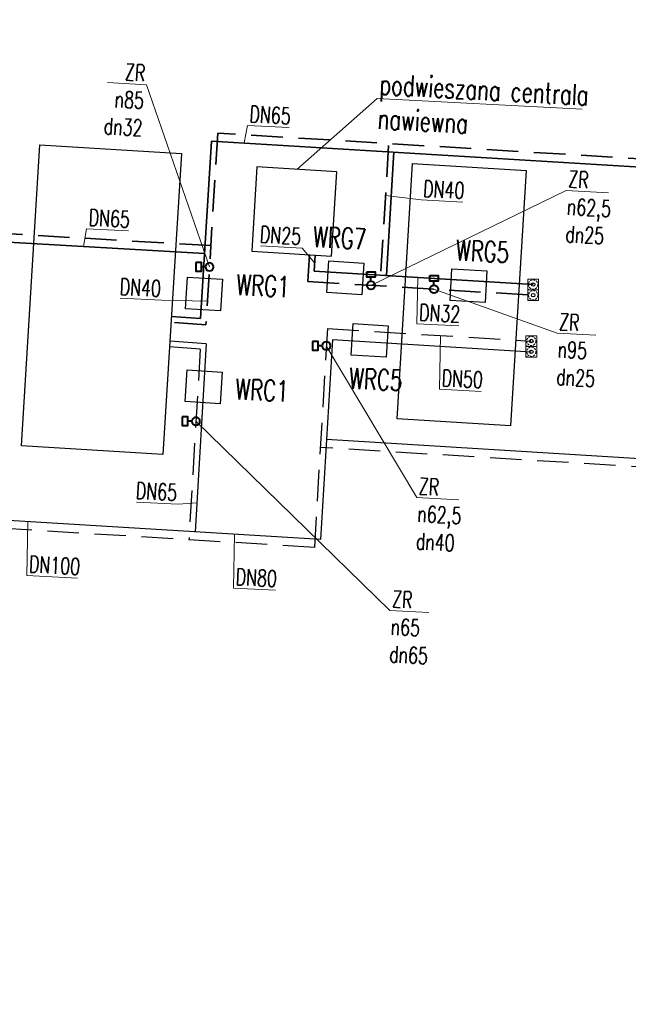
# Model space of a CAD drawing. Header units: centimetres. Extents: x -23924 to 38343, y -27758 to 22869.
# Tile 34 of 256: x -1411 to -674, y -22540 to -21347. Entities that reach past the tile are written whole.
import ezdxf
from ezdxf import colors
from ezdxf.entities.mleader import LeaderData, LeaderLine
from ezdxf.enums import TextEntityAlignment as Align
from ezdxf.math import Vec2, Vec3

# ---------------------------------------------------------------- set-up
doc = ezdxf.new("R2010")
doc.units = ezdxf.units.CM
doc.linetypes.add('IS-DASHED', pattern=[19.049999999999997, 12.7, -6.35])
for name, color, linetype, lineweight in [('IS-armatura CT', 7, 'Continuous', 40), ('IS-centrale', 7, 'Continuous', 30), ('IS-ch-powrot', 122, 'IS-DASHED', 30), ('IS-ch-zasilanie', 132, 'Continuous', 30), ('IS-ch-średnice', 7, 'Continuous', 15), ('IS-co-opis', 7, 'Continuous', 20), ('IS-ct-powrót', 30, 'IS-DASHED', 35), ('IS-ct-zasilanie', 20, 'Continuous', 35), ('IS-CT-średnice', 7, 'Continuous', 15)]:
    doc.layers.add(name, color=color, linetype=linetype, lineweight=lineweight)
doc.layers.add('IS-pomoc', color=255, linetype='Continuous', lineweight=0, plot=False)
doc.styles.add('IS', font='simplex.shx', dxfattribs={"width": 0.7})

# ---------------------------------------------------------------- blocks, each defined once
blk = doc.blocks.new('_None')
blk = doc.blocks.new('A$C2694125A')
at = {"layer": 'IS-armatura CT', "color": 7, "linetype": 'Continuous', "ltscale": 0.2}
blk.add_line((0, 9.824218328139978), (0, 19.64843665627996), dxfattribs=at)
blk.add_lwpolyline([(-10.34974432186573, 33.13879181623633), (10.25109455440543, 33.13879181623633), (10.25109455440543, 19.64843665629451), (-10.34974432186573, 19.64843665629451)], close=True, dxfattribs=at)
blk.add_circle((0, 0), 9.824218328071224, dxfattribs=at)

msp = doc.modelspace()

# ---------------------------------------------------------------- linework, layer by layer
at = {"color": 0, "linetype": 'IS-DASHED', "lineweight": 5, "ltscale": 0.2}
for centre in [(-789.1087619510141, -21668.33815029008), (-789.1087619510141, -21681.33815029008), (-791.3370978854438, -21736.84093983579), (-791.3370978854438, -21749.84093983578)]:
    msp.add_circle(centre, 5.62, dxfattribs=at)
at = {"color": 0, "linetype": 'Continuous', "lineweight": -2}
for centre in [(-789.1087619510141, -21668.33815029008), (-789.1087619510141, -21681.33815029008), (-791.3370978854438, -21736.84093983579), (-791.3370978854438, -21749.84093983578)]:
    msp.add_circle(centre, 2.12, dxfattribs=at)
at = {"layer": 'IS-centrale'}
for points in [[(-1386.233695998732, -21499.08994551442), (-1215.098800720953, -21509.52334330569), (-1237.336406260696, -21874.27798713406), (-1408.471301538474, -21863.84458934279)], [(-1026.939866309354, -21531.77918053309), (-1123.652273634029, -21525.883018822), (-1129.879030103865, -21628.01804115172), (-1033.16662277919, -21633.91420286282)], [(-935.0523454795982, -21521.86916922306), (-797.6750828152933, -21530.24450159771), (-816.5273345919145, -21839.47052729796), (-953.9045972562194, -21831.09519492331)], [(-1036.661197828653, -21639.85792336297), (-994.2830261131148, -21642.46629082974), (-996.6412908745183, -21680.78104144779), (-1039.019462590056, -21678.17267398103)], [(-887.3940208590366, -21649.31276290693), (-845.0158491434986, -21651.92113037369), (-847.3741139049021, -21690.23588099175), (-889.75228562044, -21687.62751352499)], [(-1207.654545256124, -21659.41287703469), (-1165.276373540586, -21662.02124450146), (-1167.634638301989, -21700.33599511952), (-1210.012810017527, -21697.72762765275)], [(-1006.995532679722, -21715.60688815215), (-964.6173609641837, -21718.21525561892), (-966.9756257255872, -21756.53000623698), (-1009.353797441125, -21753.92163877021)], [(-1207.9780345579, -21771.84197516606), (-1165.599862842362, -21774.45034263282), (-1167.958127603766, -21812.76509325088), (-1210.336299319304, -21810.15672578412)]]:
    msp.add_lwpolyline(points, close=True, dxfattribs=at)
at = {"layer": 'IS-ch-powrot', "ltscale": 3}
for p, q in [((-1038.304341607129, -21721.78435251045), (-1054.04795589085, -21986.90912541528)), ((-1038.304341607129, -21721.78435251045), (-791.3370978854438, -21736.84093983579)), ((-1192.227436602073, -21746.65798044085), (-1229.395744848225, -21744.03046025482)), ((-1192.227436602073, -21746.65798044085), (-1205.944101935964, -21977.64863583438)), ((-289.8967099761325, -21911.9633006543), (-1046.857126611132, -21865.81450600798)), ((-1054.04795589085, -21986.90912541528), (-2297.293810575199, -21911.11348751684))]:
    msp.add_line(p, q, dxfattribs=at)
at = {"layer": 'IS-ch-zasilanie'}
for p, q in [((-1032.088527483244, -21735.16330538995), (-1046.465863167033, -21977.3528077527)), ((-1032.088527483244, -21735.16330538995), (-791.3370978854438, -21749.84093983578)), ((-1184.830959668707, -21740.16338659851), (-1228.969754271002, -21737.04310538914)), ((-1184.830959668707, -21740.16338659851), (-1198.361731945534, -21968.09233507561)), ((-279.3067131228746, -21902.59036265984), (-1039.277195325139, -21856.25805657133)), ((-1046.465863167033, -21977.3528077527), (-2286.709618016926, -21901.74019565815))]:
    msp.add_line(p, q, dxfattribs=at)
at = {"layer": 'IS-ct-powrót', "ltscale": 3}
for p, q in [((-1170.991192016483, -21484.92788928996), (-1185.275850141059, -21717.07845332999)), ((276.661197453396, -21573.18536137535), (-1170.991192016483, -21484.92788928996)), ((-964.1723316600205, -21499.98621166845), (-974.4435273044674, -21670.0390442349)), ((-1179.376252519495, -21621.19972081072), (-2405.650974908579, -21549.95458753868)), ((-1059.987294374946, -21632.27905571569), (-1061.945785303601, -21664.70438782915)), ((-1061.945785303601, -21664.70438782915), (-789.1087619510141, -21681.33815029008)), ((-1185.275850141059, -21717.07845332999), (-1227.570308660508, -21714.08855282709))]:
    msp.add_line(p, q, dxfattribs=at)
at = {"layer": 'IS-ct-zasilanie'}
for p, q in [((-1178.588411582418, -21494.48328473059), (-1191.828661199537, -21709.59774961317)), ((265.9959154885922, -21582.55370954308), (-1178.588411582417, -21494.48328473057)), ((-957.613895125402, -21507.44216583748), (-966.6754666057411, -21657.51263126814)), ((-1186.975904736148, -21630.75496794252), (-2396.272229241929, -21560.54493846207)), ((-1053.004357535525, -21632.70477694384), (-1054.180181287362, -21652.17782508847)), ((-1054.180181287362, -21652.17782508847), (-789.1087619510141, -21668.33815029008)), ((-1191.828661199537, -21709.59774961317), (-1227.144318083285, -21707.10119796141))]:
    msp.add_line(p, q, dxfattribs=at)
at = {"layer": 'IS-pomoc'}
for points in [[(-795.6087619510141, -21661.83815029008), (-782.6087619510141, -21661.83815029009), (-782.6087619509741, -21674.83815029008), (-795.6087619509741, -21674.83815029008)], [(-795.6087619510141, -21674.83815029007), (-782.6087619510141, -21674.83815029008), (-782.6087619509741, -21687.83815029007), (-795.6087619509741, -21687.83815029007)], [(-797.8370978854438, -21730.34093983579), (-784.8370978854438, -21730.3409398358), (-784.8370978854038, -21743.34093983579), (-797.8370978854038, -21743.34093983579)], [(-797.8370978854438, -21743.34093983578), (-784.8370978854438, -21743.34093983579), (-784.8370978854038, -21756.34093983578), (-797.8370978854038, -21756.34093983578)]]:
    msp.add_lwpolyline(points, close=True, dxfattribs=at)

# ---------------------------------------------------------------- block references
at = {"layer": 'IS-pomoc', "xscale": -0.5, "yscale": 0.5, "zscale": 0.5, "rotation": 90}
for p in [(-1180.965682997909, -21647.03073327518), (-1039.545445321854, -21742.68472104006), (-1197.414152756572, -21834.00304097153)]:
    msp.add_blockref('A$C2694125A', p, dxfattribs=at)
at = {"layer": 'IS-pomoc', "xscale": 0.5, "yscale": 0.5, "zscale": 0.5}
for p in [(-985.4909099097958, -21669.36553029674), (-909.2241492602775, -21674.01520417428)]:
    msp.add_blockref('A$C2694125A', p, dxfattribs=at)

# ---------------------------------------------------------------- texts
at = {"layer": 'IS-co-opis', "style": 'IS', "width": 0.7}
for s, p in [('WRG7', (-1055.693608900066, -21610.37249198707)), ('WRG5', (-882.6477306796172, -21626.62454958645)), ('WRG1', (-1148.542564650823, -21668.4431254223)), ('WRC5', (-1011.958783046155, -21781.89441079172)), ('WRC1', (-1149.726021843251, -21794.84413027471))]:
    msp.add_text(s, height=24.99999999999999, rotation=357.3723313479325, dxfattribs=at).set_placement(p, align=Align.MIDDLE_LEFT)
at = {"layer": 'IS-pomoc', "style": 'IS', "width": 0.6999999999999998}
for p in [(-795.408761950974, -21674.63815029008), (-795.408761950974, -21687.63815029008), (-797.6370978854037, -21743.14093983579), (-797.6370978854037, -21756.14093983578)]:
    msp.add_text('DN32', height=0.4, dxfattribs=at).set_placement(p)

# ---------------------------------------------------------------- leaders
at = {"layer": 'IS-ch-średnice'}
ml = msp.add_multileader_mtext('Standard', dxfattribs=at)
ml.set_content('DN32', color=256, style='IS')
ml.set_leader_properties(color=256, linetype='ByLayer', lineweight=-1)
ml.set_arrow_properties(name='NONE')
ml.build(insert=Vec2(0, 0))
ml.multileader.update_dxf_attribs({"text_left_attachment_type": 6, "text_right_attachment_type": 6, "dogleg_length": 0, "arrow_head_size": 0})
ctx = ml.context
ctx.base_point, ctx.char_height, ctx.arrow_head_size, ctx.plane_origin, ctx.plane_x_axis, ctx.plane_y_axis = Vec3(-929.8031930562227, -21715.83651062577), 20, 0, Vec3(-1122.674547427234, -21548.61696051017), Vec3(0.9986295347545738, -0.05233595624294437), Vec3(0.05233595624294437, 0.9986295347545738)
ctx.left_attachment, ctx.right_attachment = 6, 6
notes = []
notes.append((ctx, [(0, (1, 1, 0), (-929.8031930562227, -21715.83651062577), (0.9986295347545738, -0.05233595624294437), 0, [(0, [(-928.6855185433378, -21659.82872372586)], 0, [])])]))
ctx.mtext.insert, ctx.mtext.text_direction, ctx.mtext.rotation, ctx.mtext.flow_direction = Vec3(-926.5498710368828, -21691.97407370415), Vec3(0.998629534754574, -0.05233595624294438), 6.230825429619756, 5
ml = msp.add_multileader_mtext('Standard', dxfattribs=at)
ml.set_content('DN50', color=256, style='IS')
ml.set_leader_properties(color=256, linetype='ByLayer', lineweight=-1)
ml.set_arrow_properties(name='NONE')
ml.build(insert=Vec2(0, 0))
ml.multileader.update_dxf_attribs({"text_left_attachment_type": 6, "text_right_attachment_type": 6, "dogleg_length": 0, "arrow_head_size": 0})
ctx = ml.context
ctx.base_point, ctx.char_height, ctx.arrow_head_size, ctx.plane_origin, ctx.plane_x_axis, ctx.plane_y_axis = Vec3(-902.443722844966, -21795.34209323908), 20, 0, Vec3(-1095.315077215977, -21618.92359813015), Vec3(0.9986295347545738, -0.05233595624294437), Vec3(0.05233595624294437, 0.9986295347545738)
ctx.left_attachment, ctx.right_attachment = 6, 6
notes.append((ctx, [(0, (1, 1, 0), (-902.443722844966, -21795.34209323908), (0.9986295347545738, -0.05233595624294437), 0, [(0, [(-901.3260483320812, -21730.13536134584)], 0, [])])]))
ctx.mtext.insert, ctx.mtext.text_direction, ctx.mtext.rotation, ctx.mtext.flow_direction = Vec3(-899.1904008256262, -21771.47965631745), Vec3(0.9986295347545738, -0.05233595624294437), 6.230825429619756, 5
ml = msp.add_multileader_mtext('Standard', dxfattribs=at)
ml.set_content('ZR\\Pn62,5\\Pdn40', color=256, style='IS')
ml.set_leader_properties(color=256, linetype='ByLayer', lineweight=-1)
ml.set_arrow_properties(name='NONE')
ml.build(insert=Vec2(0, 0))
ml.multileader.update_dxf_attribs({"text_left_attachment_type": 6, "text_right_attachment_type": 6, "dogleg_length": 0, "arrow_head_size": 0})
ctx = ml.context
ctx.base_point, ctx.char_height, ctx.arrow_head_size, ctx.plane_origin, ctx.plane_x_axis, ctx.plane_y_axis = Vec3(-930.1398860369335, -21926.51166917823), 20, 0, Vec3(-834.0265402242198, -21803.53237595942), Vec3(0.9986295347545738, -0.05233595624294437), Vec3(0.05233595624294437, 0.9986295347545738)
ctx.left_attachment, ctx.right_attachment = 6, 6
notes.append((ctx, [(0, (1, 1, 0), (-930.1398860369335, -21926.51166917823), (0.998629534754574, -0.05233595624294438), 0, [(0, [(-1039.545445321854, -21742.68472104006)], 0, [])])]))
ctx.mtext.insert, ctx.mtext.text_direction, ctx.mtext.rotation, ctx.mtext.flow_direction = Vec3(-926.8865640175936, -21902.6492322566), Vec3(0.9986295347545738, -0.05233595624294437), 6.230825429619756, 5
ml = msp.add_multileader_mtext('Standard', dxfattribs=at)
ml.set_content('ZR\\Pn65\\Pdn65', color=256, style='IS')
ml.set_leader_properties(color=256, linetype='ByLayer', lineweight=-1)
ml.set_arrow_properties(name='NONE')
ml.build(insert=Vec2(0, 0))
ml.multileader.update_dxf_attribs({"text_left_attachment_type": 6, "text_right_attachment_type": 6, "dogleg_length": 0, "arrow_head_size": 0})
ctx = ml.context
ctx.base_point, ctx.char_height, ctx.arrow_head_size, ctx.plane_origin, ctx.plane_x_axis, ctx.plane_y_axis = Vec3(-962.4549516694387, -22063.26949275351), 20, 0, Vec3(-1140.911244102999, -21902.4201308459), Vec3(0.9986295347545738, -0.05233595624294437), Vec3(0.05233595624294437, 0.9986295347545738)
ctx.left_attachment, ctx.right_attachment = 6, 6
notes.append((ctx, [(0, (1, 1, 0), (-962.4549516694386, -22063.26949275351), (0.998629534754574, -0.05233595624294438), 0, [(0, [(-1197.414152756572, -21834.00304097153)], 0, [])])]))
ctx.mtext.insert, ctx.mtext.text_direction, ctx.mtext.rotation, ctx.mtext.flow_direction = Vec3(-959.2016296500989, -22039.40705583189), Vec3(0.998629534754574, -0.05233595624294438), 6.230825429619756, 5
ml = msp.add_multileader_mtext('Standard', dxfattribs=at)
ml.set_content('DN65', color=256, style='IS')
ml.set_leader_properties(color=256, linetype='ByLayer', lineweight=-1)
ml.set_arrow_properties(name='NONE')
ml.build(insert=Vec2(0, 0))
ml.multileader.update_dxf_attribs({"text_left_attachment_type": 6, "text_right_attachment_type": 6, "dogleg_length": 0, "arrow_head_size": 0})
ctx = ml.context
ctx.base_point, ctx.char_height, ctx.arrow_head_size, ctx.plane_origin, ctx.plane_x_axis, ctx.plane_y_axis = Vec3(-1274.274982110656, -21931.65515206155), 20, 0, Vec3(-1479.962082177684, -21754.56501218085), Vec3(0.998629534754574, -0.05233595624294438), Vec3(0.05233595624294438, 0.998629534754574)
ctx.left_attachment, ctx.right_attachment, ctx.text_align_type = 6, 6, 2
notes.append((ctx, [(1, (1, 1, 0), (-1219.01748118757, -21934.55107497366), (-0.9986295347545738, 0.05233595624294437), 0, [(0, [(-1196.26160829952, -21932.7152727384)], 0, [])])]))
ctx.mtext.insert, ctx.mtext.text_direction, ctx.mtext.rotation, ctx.mtext.alignment, ctx.mtext.flow_direction = Vec3(-1219.758677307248, -21910.47929422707), Vec3(0.998629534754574, -0.05233595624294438), 6.230825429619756, 3, 5
ml = msp.add_multileader_mtext('Standard', dxfattribs=at)
ml.set_content('DN100', color=256, style='IS')
ml.set_leader_properties(color=256, linetype='ByLayer', lineweight=-1)
ml.set_arrow_properties(name='NONE')
ml.build(insert=Vec2(0, 0))
ml.multileader.update_dxf_attribs({"text_left_attachment_type": 6, "text_right_attachment_type": 6, "dogleg_length": 0, "arrow_head_size": 0})
ctx = ml.context
ctx.base_point, ctx.char_height, ctx.arrow_head_size, ctx.plane_origin, ctx.plane_x_axis, ctx.plane_y_axis = Vec3(-1402.123226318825, -22020.94469833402), 20, 0, Vec3(-1594.994580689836, -21844.5262032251), Vec3(0.9986295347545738, -0.05233595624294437), Vec3(0.05233595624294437, 0.9986295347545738)
ctx.left_attachment, ctx.right_attachment = 6, 6
notes.append((ctx, [(0, (1, 1, 0), (-1402.123226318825, -22020.94469833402), (0.9986295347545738, -0.05233595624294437), 0, [(0, [(-1401.00555180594, -21955.73796644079)], 0, [])])]))
ctx.mtext.insert, ctx.mtext.text_direction, ctx.mtext.rotation, ctx.mtext.flow_direction = Vec3(-1398.869904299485, -21997.0822614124), Vec3(0.998629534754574, -0.05233595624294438), 6.230825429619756, 5
ml = msp.add_multileader_mtext('Standard', dxfattribs=at)
ml.set_content('DN80', color=256, style='IS')
ml.set_leader_properties(color=256, linetype='ByLayer', lineweight=-1)
ml.set_arrow_properties(name='NONE')
ml.build(insert=Vec2(0, 0))
ml.multileader.update_dxf_attribs({"text_left_attachment_type": 6, "text_right_attachment_type": 6, "dogleg_length": 0, "arrow_head_size": 0})
ctx = ml.context
ctx.base_point, ctx.char_height, ctx.arrow_head_size, ctx.plane_origin, ctx.plane_x_axis, ctx.plane_y_axis = Vec3(-1151.836309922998, -22036.20367258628), 20, 0, Vec3(-1344.707664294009, -21859.78517747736), Vec3(0.9986295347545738, -0.05233595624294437), Vec3(0.05233595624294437, 0.9986295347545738)
ctx.left_attachment, ctx.right_attachment = 6, 6
notes.append((ctx, [(0, (1, 1, 0), (-1151.836309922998, -22036.20367258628), (0.9986295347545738, -0.05233595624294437), 0, [(0, [(-1150.718635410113, -21970.99694069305)], 0, [])])]))
ctx.mtext.insert, ctx.mtext.text_direction, ctx.mtext.rotation, ctx.mtext.flow_direction = Vec3(-1148.582987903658, -22012.34123566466), Vec3(0.9986295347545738, -0.05233595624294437), 6.230825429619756, 5
at = {"layer": 'IS-co-opis'}
ml = msp.add_multileader_mtext('Standard', dxfattribs=at)
ml.set_content('podwieszana centrala\\Pnawiewna', color=256, style='IS')
ml.set_leader_properties(color=256, linetype='ByLayer', lineweight=-1)
ml.set_arrow_properties(name='NONE')
ml.build(insert=Vec2(0, 0))
ml.multileader.update_dxf_attribs({"text_left_attachment_type": 6, "text_right_attachment_type": 6, "dogleg_length": 0, "arrow_head_size": 0})
ctx = ml.context
ctx.base_point, ctx.char_height, ctx.arrow_head_size, ctx.plane_origin, ctx.plane_x_axis, ctx.plane_y_axis = Vec3(-978.0630537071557, -21443.04171068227), 25, 0, Vec3(-1149.53651326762, -21065.67947949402), Vec3(0.9986295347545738, -0.05233595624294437), Vec3(0.05233595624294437, 0.9986295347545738)
ctx.left_attachment, ctx.right_attachment = 6, 6
notes.append((ctx, [(0, (1, 1, 0), (-978.0630537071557, -21443.04171068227), (0.9986295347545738, -0.05233595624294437), 0, [(0, [(-1075.296069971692, -21528.83109967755)], 0, [])])]))
ctx.mtext.insert, ctx.mtext.text_direction, ctx.mtext.rotation, ctx.mtext.flow_direction = Vec3(-974.4957159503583, -21413.18749655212), Vec3(0.9986295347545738, -0.05233595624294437), 6.230825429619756, 5
at = {"layer": 'IS-CT-średnice'}
ml = msp.add_multileader_mtext('Standard', dxfattribs=at)
ml.set_content('ZR\\Pn85\\Pdn32', color=256, style='IS')
ml.set_leader_properties(color=256, linetype='ByLayer', lineweight=-1)
ml.set_arrow_properties(name='NONE')
ml.build(insert=Vec2(0, 0))
ml.multileader.update_dxf_attribs({"text_left_attachment_type": 6, "text_right_attachment_type": 6, "dogleg_length": 0, "arrow_head_size": 0})
ctx = ml.context
ctx.base_point, ctx.char_height, ctx.arrow_head_size, ctx.plane_origin, ctx.plane_x_axis, ctx.plane_y_axis = Vec3(-1355.868403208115, -21421.07311910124), 20, 0, Vec3(-1578.763709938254, -21257.89480714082), Vec3(0.9986295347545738, -0.05233595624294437), Vec3(0.05233595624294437, 0.9986295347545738)
ctx.left_attachment, ctx.right_attachment, ctx.text_align_type = 6, 6, 2
notes.append((ctx, [(0, (1, 1, 0), (-1257.336955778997, -21426.23693345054), (-0.998629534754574, 0.05233595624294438), 0, [(0, [(-1180.965682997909, -21647.03073327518)], 0, [])])]))
ctx.mtext.insert, ctx.mtext.text_direction, ctx.mtext.rotation, ctx.mtext.alignment, ctx.mtext.flow_direction = Vec3(-1258.078151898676, -21402.16515270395), Vec3(0.9986295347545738, -0.05233595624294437), 6.230825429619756, 3, 5
ml = msp.add_multileader_mtext('Standard', dxfattribs=at)
ml.set_content('DN65', color=256, style='IS')
ml.set_leader_properties(color=256, linetype='ByLayer', lineweight=-1)
ml.set_arrow_properties(name='NONE')
ml.build(insert=Vec2(0, 0))
ml.multileader.update_dxf_attribs({"text_left_attachment_type": 6, "text_right_attachment_type": 6, "dogleg_length": 0, "arrow_head_size": 0})
ctx = ml.context
ctx.base_point, ctx.char_height, ctx.arrow_head_size, ctx.plane_origin, ctx.plane_x_axis, ctx.plane_y_axis = Vec3(-1135.144347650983, -21475.51383272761), 20, 0, Vec3(-1328.015702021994, -21299.09533761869), Vec3(0.998629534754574, -0.05233595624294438), Vec3(0.05233595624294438, 0.998629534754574)
ctx.left_attachment, ctx.right_attachment = 6, 6
notes.append((ctx, [(0, (1, 1, 0), (-1135.144347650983, -21475.51383272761), (0.9986295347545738, -0.05233595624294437), 0, [(0, [(-1139.053759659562, -21496.89355149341)], 0, [])])]))
ctx.mtext.insert, ctx.mtext.text_direction, ctx.mtext.rotation, ctx.mtext.flow_direction = Vec3(-1131.891025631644, -21451.65139580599), Vec3(0.998629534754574, -0.05233595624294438), 6.230825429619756, 5
ml = msp.add_multileader_mtext('Standard', dxfattribs=at)
ml.set_content('ZR\\Pn62,5\\Pdn25', color=256, style='IS')
ml.set_leader_properties(color=256, linetype='ByLayer', lineweight=-1)
ml.set_arrow_properties(name='NONE')
ml.build(insert=Vec2(0, 0))
ml.multileader.update_dxf_attribs({"text_left_attachment_type": 6, "text_right_attachment_type": 6, "dogleg_length": 0, "arrow_head_size": 0})
ctx = ml.context
ctx.base_point, ctx.char_height, ctx.arrow_head_size, ctx.plane_origin, ctx.plane_x_axis, ctx.plane_y_axis = Vec3(-749.1095921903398, -21554.39843509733), 20, 0, Vec3(-955.3610733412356, -21392.09238907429), Vec3(0.9986295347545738, -0.05233595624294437), Vec3(0.05233595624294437, 0.9986295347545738)
ctx.left_attachment, ctx.right_attachment = 6, 6
notes.append((ctx, [(0, (1, 1, 0), (-749.1095921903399, -21554.39843509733), (0.998629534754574, -0.05233595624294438), 0, [(0, [(-985.4909099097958, -21669.36553029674)], 0, [])])]))
ctx.mtext.insert, ctx.mtext.text_direction, ctx.mtext.rotation, ctx.mtext.flow_direction = Vec3(-745.8562701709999, -21530.5359981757), Vec3(0.9986295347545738, -0.05233595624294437), 6.230825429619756, 5
ml = msp.add_multileader_mtext('Standard', dxfattribs=at)
ml.set_content('DN40', color=256, style='IS')
ml.set_leader_properties(color=256, linetype='ByLayer', lineweight=-1)
ml.set_arrow_properties(name='NONE')
ml.build(insert=Vec2(0, 0))
ml.multileader.update_dxf_attribs({"text_left_attachment_type": 6, "text_right_attachment_type": 6, "dogleg_length": 0, "arrow_head_size": 0})
ctx = ml.context
ctx.base_point, ctx.char_height, ctx.arrow_head_size, ctx.plane_origin, ctx.plane_x_axis, ctx.plane_y_axis = Vec3(-924.8318976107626, -21565.88370118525), 20, 0, Vec3(-1117.703251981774, -21389.46520607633), Vec3(0.998629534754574, -0.05233595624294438), Vec3(0.05233595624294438, 0.998629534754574)
ctx.left_attachment, ctx.right_attachment = 6, 6
notes.append((ctx, [(0, (1, 1, 0), (-924.8318976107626, -21565.88370118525), (0.9986295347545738, -0.05233595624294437), 0, [(0, [(-967.8362002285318, -21560.64626039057)], 0, [])])]))
ctx.mtext.insert, ctx.mtext.text_direction, ctx.mtext.rotation, ctx.mtext.flow_direction = Vec3(-921.5785755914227, -21542.02126426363), Vec3(0.998629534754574, -0.05233595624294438), 6.230825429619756, 5
ml = msp.add_multileader_mtext('Standard', dxfattribs=at)
ml.set_content('DN65', color=256, style='IS')
ml.set_leader_properties(color=256, linetype='ByLayer', lineweight=-1)
ml.set_arrow_properties(name='NONE')
ml.build(insert=Vec2(0, 0))
ml.multileader.update_dxf_attribs({"text_left_attachment_type": 6, "text_right_attachment_type": 6, "dogleg_length": 0, "arrow_head_size": 0})
ctx = ml.context
ctx.base_point, ctx.char_height, ctx.arrow_head_size, ctx.plane_origin, ctx.plane_x_axis, ctx.plane_y_axis = Vec3(-1329.797784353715, -21600.85623849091), 20, 0, Vec3(-1522.669138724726, -21424.43774338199), Vec3(0.998629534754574, -0.05233595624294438), Vec3(0.05233595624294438, 0.998629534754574)
ctx.left_attachment, ctx.right_attachment = 6, 6
notes.append((ctx, [(0, (1, 1, 0), (-1329.797784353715, -21600.85623849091), (0.9986295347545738, -0.05233595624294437), 0, [(0, [(-1333.707196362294, -21622.23595725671)], 0, [])])]))
ctx.mtext.insert, ctx.mtext.text_direction, ctx.mtext.rotation, ctx.mtext.flow_direction = Vec3(-1326.544462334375, -21576.99380156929), Vec3(0.998629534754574, -0.05233595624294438), 6.230825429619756, 5
ml = msp.add_multileader_mtext('Standard', dxfattribs=at)
ml.set_content('DN25', color=256, style='IS')
ml.set_leader_properties(color=256, linetype='ByLayer', lineweight=-1)
ml.set_arrow_properties(name='NONE')
ml.build(insert=Vec2(0, 0))
ml.multileader.update_dxf_attribs({"text_left_attachment_type": 6, "text_right_attachment_type": 6, "dogleg_length": 0, "arrow_head_size": 0})
ctx = ml.context
ctx.base_point, ctx.char_height, ctx.arrow_head_size, ctx.plane_origin, ctx.plane_x_axis, ctx.plane_y_axis = Vec3(-1124.070397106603, -21621.28042655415), 20, 0, Vec3(-1356.711748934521, -21462.00379595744), Vec3(0.998629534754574, -0.05233595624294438), Vec3(0.05233595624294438, 0.998629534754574)
ctx.left_attachment, ctx.right_attachment, ctx.text_align_type = 6, 6, 2
notes.append((ctx, [(1, (1, 1, 0), (-1068.812896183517, -21624.17634946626), (-0.9986295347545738, 0.05233595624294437), 0, [(0, [(-1053.592269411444, -21642.44130101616)], 0, [])])]))
ctx.mtext.insert, ctx.mtext.text_direction, ctx.mtext.rotation, ctx.mtext.alignment, ctx.mtext.flow_direction = Vec3(-1069.554092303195, -21600.10456871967), Vec3(0.9986295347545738, -0.05233595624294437), 6.230825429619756, 3, 5
ml = msp.add_multileader_mtext('Standard', dxfattribs=at)
ml.set_content('DN40', color=256, style='IS')
ml.set_leader_properties(color=256, linetype='ByLayer', lineweight=-1)
ml.set_arrow_properties(name='NONE')
ml.build(insert=Vec2(0, 0))
ml.multileader.update_dxf_attribs({"text_left_attachment_type": 6, "text_right_attachment_type": 6, "dogleg_length": 0, "arrow_head_size": 0})
ctx = ml.context
ctx.base_point, ctx.char_height, ctx.arrow_head_size, ctx.plane_origin, ctx.plane_x_axis, ctx.plane_y_axis = Vec3(-1293.770914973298, -21684.5691611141), 20, 0, Vec3(-1486.642269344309, -21508.15066600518), Vec3(0.998629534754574, -0.05233595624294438), Vec3(0.05233595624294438, 0.998629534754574)
ctx.left_attachment, ctx.right_attachment, ctx.text_align_type = 6, 6, 2
notes.append((ctx, [(1, (1, 1, 0), (-1238.513414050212, -21687.46508402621), (-0.9986295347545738, 0.05233595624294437), 0, [(0, [(-1183.522789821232, -21688.58817106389)], 0, [])])]))
ctx.mtext.insert, ctx.mtext.text_direction, ctx.mtext.rotation, ctx.mtext.alignment, ctx.mtext.flow_direction = Vec3(-1239.25461016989, -21663.39330327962), Vec3(0.998629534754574, -0.05233595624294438), 6.230825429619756, 3, 5
ml = msp.add_multileader_mtext('Standard', dxfattribs=at)
ml.set_content('ZR\\Pn95\\Pdn25', color=256, style='IS')
ml.set_leader_properties(color=256, linetype='ByLayer', lineweight=-1)
ml.set_arrow_properties(name='NONE')
ml.build(insert=Vec2(0, 0))
ml.multileader.update_dxf_attribs({"text_left_attachment_type": 6, "text_right_attachment_type": 6, "dogleg_length": 0, "arrow_head_size": 0})
ctx = ml.context
ctx.base_point, ctx.char_height, ctx.arrow_head_size, ctx.plane_origin, ctx.plane_x_axis, ctx.plane_y_axis = Vec3(-760.2235035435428, -21727.33015673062), 20, 0, Vec3(-966.4749846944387, -21565.02411070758), Vec3(0.9986295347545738, -0.05233595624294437), Vec3(0.05233595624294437, 0.9986295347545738)
ctx.left_attachment, ctx.right_attachment = 6, 6
notes.append((ctx, [(0, (1, 1, 0), (-760.223503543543, -21727.33015673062), (0.998629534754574, -0.05233595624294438), 0, [(0, [(-909.2241492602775, -21674.01520417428)], 0, [])])]))
ctx.mtext.insert, ctx.mtext.text_direction, ctx.mtext.rotation, ctx.mtext.flow_direction = Vec3(-756.970181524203, -21703.467719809), Vec3(0.998629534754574, -0.05233595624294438), 6.230825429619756, 5
for ctx, leaders in notes:
    for number, flags, end, landing, length, lines in leaders:
        leader = LeaderData()
        leader.index, (leader.has_last_leader_line, leader.has_dogleg_vector, leader.attachment_direction) = number, flags
        leader.last_leader_point, leader.dogleg_vector, leader.dogleg_length = Vec3(end), Vec3(landing), length
        for number, points, colour, breaks in lines:
            line = LeaderLine()
            line.index, line.vertices, line.color, line.breaks = number, Vec3.list(points), colors.encode_raw_color(colour), breaks
            leader.lines.append(line)
        ctx.leaders.append(leader)

doc.saveas('drawing.dxf')
